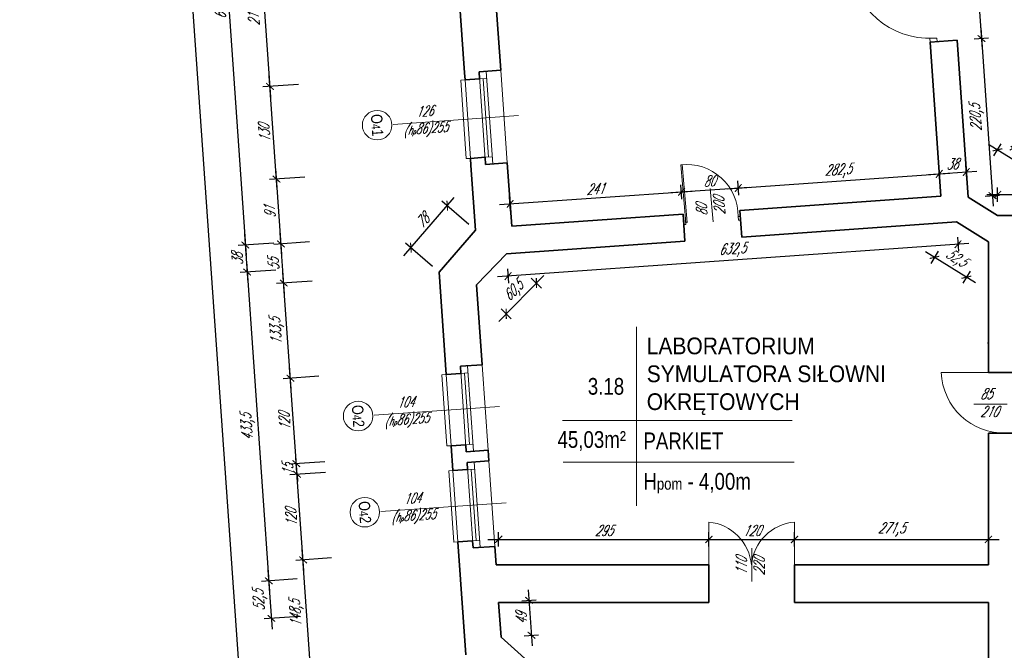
# Model space of a CAD drawing. Header units: millimetres. Extents: x 402 to 79005, y -7782 to 89952.
# Tile 28 of 256: x 21434 to 22815, y 13995 to 14878. Entities that reach past the tile are written whole.
import ezdxf

# ---------------------------------------------------------------- set-up
doc = ezdxf.new("R2010")
doc.units = ezdxf.units.MM
doc.header["$LTSCALE"] = 10
doc.linetypes.add('DASHED', pattern=[19.05, 12.7, -6.35])
doc.layers.get('0').update_dxf_attribs({"lineweight": 0})
doc.layers.get('Defpoints').update_dxf_attribs({"color": 253})
for name, color, linetype, lineweight in [('01 parter - ściany', 253, 'Continuous', 35), ('03-01_okna', 253, 'Continuous', 15), ('03_drzwi', 253, 'Continuous', 15), ('04-1_widok', 253, 'Continuous', 5), ('05-01_wymiary', 253, 'Continuous', 5), ('05-03_opis', 253, 'Continuous', 5)]:
    doc.layers.add(name, color=color, linetype=linetype, lineweight=lineweight)
doc.styles.add('ariel', font='ARIAL.TTF', dxfattribs={"width": 0.8})
doc.styles.add('ariel_wym', font='simplex.shx', dxfattribs={"width": 0.65, "oblique": 25})
doc.dimstyles.new('ariel 50', dxfattribs={"dimtxt": 15, "dimasz": 10, "dimexe": 10, "dimexo": 0, "dimgap": 5, "dimtad": 1, "dimdec": 1, "dimrnd": 0.5, "dimtxsty": 'ariel_wym', "dimblk": 'ARCHTICK', "dimcen": 2.5, "dimdle": 15, "dimazin": 0, "dimtfac": 1, "dimtdec": 1, "dimtix": 1, "dimtmove": 0, "dimatfit": 3, "dimldrblk": 'DOT', "dimfxl": 0, "dimarcsym": 0})
doc.dimstyles.new('ariel 50 wnętrze', dxfattribs={"dimtxt": 15, "dimasz": 10, "dimexe": 10, "dimexo": 0, "dimgap": 5, "dimtad": 1, "dimdec": 1, "dimrnd": 0.5, "dimtxsty": 'ariel_wym', "dimblk": 'ARCHTICK', "dimcen": 2.5, "dimdle": 15, "dimazin": 0, "dimtfac": 1, "dimtdec": 1, "dimtix": 1, "dimtmove": 0, "dimatfit": 3, "dimldrblk": 'DOT', "dimfxl": 0, "dimarcsym": 0})

# ---------------------------------------------------------------- blocks, each defined once
blk = doc.blocks.new('_ArchTick')
at = {"color": 0, "linetype": 'ByBlock', "const_width": 0.15}
blk.add_lwpolyline([(-0.5, -0.5), (0.5, 0.5)], dxfattribs=at)
blk = doc.blocks.new('*D3267')
at = {"layer": '05-01_wymiary', "color": 0, "lineweight": -2}
for p, q in [((21843, 13958.3), (21830.5, 14136.2)), ((21871.5, 14124.1), (21821.6, 14120.6)), ((21881.8, 13976), (21831.9, 13972.5))]:
    blk.add_line(p, q, dxfattribs=at)
at = {"layer": 'Defpoints', "color": 0, "lineweight": 0}
for p in [(22100.2, 14140.1), (21831.6, 14121.3), (22059.7, 13988.5)]:
    blk.add_point(p, dxfattribs=at)
at = {"layer": '05-01_wymiary', "color": 0, "lineweight": -2, "xscale": 10, "yscale": 10, "zscale": 10}
for p, rotation in [((21831.6, 14121.3), 94.00000000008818), ((21841.9, 13973.2), 274.0000000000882)]:
    blk.add_blockref('_ArchTick', p, dxfattribs=dict(at, rotation=rotation))
at = {"layer": '05-01_wymiary', "color": 0, "insert": (21822.8, 14046.3), "char_height": 15, "attachment_point": 5, "rotation": 94, "style": 'ariel_wym'}
blk.add_mtext('148,5', dxfattribs=at)
blk = doc.blocks.new('_Dot')
at = {"color": 0, "linetype": 'ByBlock', "lineweight": -2}
blk.add_line((-0.5, 0), (-1, 0), dxfattribs=at)
at = {"color": 0, "linetype": 'ByBlock', "const_width": 0.5}
blk.add_lwpolyline([(-0.25, 0, 1), (0.25, 0, 1)], format="xyb", close=True, dxfattribs=at)
blk = doc.blocks.new('*D3268')
at = {"layer": '05-01_wymiary', "color": 0, "lineweight": -2}
for p, q in [((21832.6, 14106.3), (21822.1, 14256)), ((21863.1, 14243.8), (21813.2, 14240.3)), ((21871.5, 14124.1), (21821.6, 14120.6))]:
    blk.add_line(p, q, dxfattribs=at)
at = {"layer": 'Defpoints', "color": 0, "lineweight": 0}
for p in [(22091.9, 14259.8), (21823.2, 14241), (22100.2, 14140.1)]:
    blk.add_point(p, dxfattribs=at)
at = {"layer": '05-01_wymiary', "color": 0, "lineweight": -2, "xscale": 10, "yscale": 10, "zscale": 10}
for p, rotation in [((21823.2, 14241), 94.00000000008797), ((21831.6, 14121.3), 274.000000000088)]:
    blk.add_blockref('_ArchTick', p, dxfattribs=dict(at, rotation=rotation))
at = {"layer": '05-01_wymiary', "color": 0, "insert": (21814.9, 14180.3), "char_height": 15, "attachment_point": 5, "rotation": 94, "style": 'ariel_wym'}
blk.add_mtext('120', dxfattribs=at)
blk = doc.blocks.new('*D3269')
at = {"layer": '05-01_wymiary', "color": 0, "lineweight": -2}
for p, q in [((21862, 14258.7), (21812.2, 14255.3)), ((21822.1, 14256), (21821.4, 14265.9)), ((21823.2, 14241), (21822.1, 14256)), ((21863.1, 14243.8), (21813.2, 14240.3)), ((21823.2, 14241), (21823.9, 14231))]:
    blk.add_line(p, q, dxfattribs=at)
at = {"layer": 'Defpoints', "color": 0, "lineweight": 0}
for p in [(22090.8, 14274.7), (22091.9, 14259.8), (21822.1, 14256)]:
    blk.add_point(p, dxfattribs=at)
at = {"layer": '05-01_wymiary', "color": 0, "lineweight": -2, "xscale": 10, "yscale": 10, "zscale": 10}
for p, rotation in [((21822.1, 14256), 274.0000000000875), ((21823.2, 14241), 94.0000000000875)]:
    blk.add_blockref('_ArchTick', p, dxfattribs=dict(at, rotation=rotation))
at = {"layer": '05-01_wymiary', "color": 0, "insert": (21810.2, 14247.6), "char_height": 15, "attachment_point": 5, "rotation": 94, "style": 'ariel_wym'}
blk.add_mtext('15', dxfattribs=at)
blk = doc.blocks.new('*D3270')
at = {"layer": '05-01_wymiary', "color": 0, "lineweight": -2}
for p, q in [((21823.2, 14241), (21812.7, 14390.6)), ((21853.7, 14378.5), (21803.8, 14375)), ((21862, 14258.7), (21812.2, 14255.3))]:
    blk.add_line(p, q, dxfattribs=at)
at = {"layer": 'Defpoints', "color": 0, "lineweight": 0}
for p in [(22082.5, 14394.5), (21813.8, 14375.7), (22090.8, 14274.7)]:
    blk.add_point(p, dxfattribs=at)
at = {"layer": '05-01_wymiary', "color": 0, "lineweight": -2, "xscale": 10, "yscale": 10, "zscale": 10}
for p, rotation in [((21813.8, 14375.7), 94.00000000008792), ((21822.1, 14256), 274.0000000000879)]:
    blk.add_blockref('_ArchTick', p, dxfattribs=dict(at, rotation=rotation))
at = {"layer": '05-01_wymiary', "color": 0, "insert": (21805.5, 14314.9), "char_height": 15, "attachment_point": 5, "rotation": 94, "style": 'ariel_wym'}
blk.add_mtext('120', dxfattribs=at)
blk = doc.blocks.new('*D3271')
at = {"layer": '05-01_wymiary', "color": 0, "lineweight": -2}
for p, q in [((21814.8, 14360.7), (21803.4, 14523.8)), ((21844.4, 14511.7), (21794.5, 14508.2)), ((21853.7, 14378.5), (21803.8, 14375))]:
    blk.add_line(p, q, dxfattribs=at)
at = {"layer": 'Defpoints', "color": 0, "lineweight": 0}
for p in [(22022.3, 14524.1), (21804.5, 14508.9), (22082.5, 14394.5)]:
    blk.add_point(p, dxfattribs=at)
at = {"layer": '05-01_wymiary', "color": 0, "lineweight": -2, "xscale": 10, "yscale": 10, "zscale": 10}
for p, rotation in [((21804.5, 14508.9), 94.00000000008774), ((21813.8, 14375.7), 274.0000000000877)]:
    blk.add_blockref('_ArchTick', p, dxfattribs=dict(at, rotation=rotation))
at = {"layer": '05-01_wymiary', "color": 0, "insert": (21795.2, 14441.3), "char_height": 15, "attachment_point": 5, "rotation": 94, "style": 'ariel_wym'}
blk.add_mtext('133,5', dxfattribs=at)
blk = doc.blocks.new('*D3272')
at = {"layer": '05-01_wymiary', "color": 0, "lineweight": -2}
for p, q in [((21805.5, 14493.9), (21799.6, 14578.7)), ((21840.5, 14566.5), (21790.6, 14563)), ((21844.4, 14511.7), (21794.5, 14508.2))]:
    blk.add_line(p, q, dxfattribs=at)
at = {"layer": 'Defpoints', "color": 0, "lineweight": 0}
for p in [(22073.3, 14582.8), (21800.6, 14563.7), (22022.3, 14524.1)]:
    blk.add_point(p, dxfattribs=at)
at = {"layer": '05-01_wymiary', "color": 0, "lineweight": -2, "xscale": 10, "yscale": 10, "zscale": 10}
for p, rotation in [((21800.6, 14563.7), 94.00000000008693), ((21804.5, 14508.9), 274.0000000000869)]:
    blk.add_blockref('_ArchTick', p, dxfattribs=dict(at, rotation=rotation))
at = {"layer": '05-01_wymiary', "color": 0, "insert": (21790.1, 14535.4), "char_height": 15, "attachment_point": 5, "rotation": 94, "style": 'ariel_wym'}
blk.add_mtext('55', dxfattribs=at)
blk = doc.blocks.new('*D3273')
at = {"layer": '05-01_wymiary', "color": 0, "lineweight": -2}
for p, q in [((21801.7, 14548.8), (21793.2, 14669.5)), ((21834.2, 14657.3), (21784.3, 14653.8)), ((21840.5, 14566.5), (21790.6, 14563))]:
    blk.add_line(p, q, dxfattribs=at)
at = {"layer": 'Defpoints', "color": 0, "lineweight": 0}
for p in [(22117.8, 14677.1), (21794.3, 14654.5), (22073.3, 14582.8)]:
    blk.add_point(p, dxfattribs=at)
at = {"layer": '05-01_wymiary', "color": 0, "lineweight": -2, "xscale": 10, "yscale": 10, "zscale": 10}
for p, rotation in [((21794.3, 14654.5), 94.00000000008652), ((21800.6, 14563.7), 274.0000000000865)]:
    blk.add_blockref('_ArchTick', p, dxfattribs=dict(at, rotation=rotation))
at = {"layer": '05-01_wymiary', "color": 0, "insert": (21785, 14608.3), "char_height": 15, "attachment_point": 5, "rotation": 94, "style": 'ariel_wym'}
blk.add_mtext('91', dxfattribs=at)
blk = doc.blocks.new('*D3274')
at = {"layer": '05-01_wymiary', "color": 0, "lineweight": -2}
for p, q in [((21795.3, 14639.6), (21784.2, 14799.2)), ((21825.1, 14787), (21775.2, 14783.5)), ((21834.2, 14657.3), (21784.3, 14653.8))]:
    blk.add_line(p, q, dxfattribs=at)
at = {"layer": 'Defpoints', "color": 0, "lineweight": 0}
for p in [(22108.8, 14806.8), (21785.2, 14784.2), (22117.8, 14677.1)]:
    blk.add_point(p, dxfattribs=at)
at = {"layer": '05-01_wymiary', "color": 0, "lineweight": -2, "xscale": 10, "yscale": 10, "zscale": 10}
for p, rotation in [((21785.2, 14784.2), 94.000000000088), ((21794.3, 14654.5), 274.000000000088)]:
    blk.add_blockref('_ArchTick', p, dxfattribs=dict(at, rotation=rotation))
at = {"layer": '05-01_wymiary', "color": 0, "insert": (21777.3, 14718.5), "char_height": 15, "attachment_point": 5, "rotation": 94, "style": 'ariel_wym'}
blk.add_mtext('130', dxfattribs=at)
blk = doc.blocks.new('*D3275')
at = {"layer": '05-01_wymiary', "color": 0, "lineweight": -2}
for p, q in [((21786.2, 14769.2), (21769.5, 15009.2)), ((21810.4, 14997), (21760.5, 14993.5)), ((21825.1, 14787), (21775.2, 14783.5))]:
    blk.add_line(p, q, dxfattribs=at)
at = {"layer": 'Defpoints', "color": 0, "lineweight": 0}
for p in [(22094.1, 15016.8), (21770.5, 14994.2), (22108.8, 14806.8)]:
    blk.add_point(p, dxfattribs=at)
at = {"layer": '05-01_wymiary', "color": 0, "lineweight": -2, "xscale": 10, "yscale": 10, "zscale": 10}
for p, rotation in [((21770.5, 14994.2), 94.0000000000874), ((21785.2, 14784.2), 274.0000000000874)]:
    blk.add_blockref('_ArchTick', p, dxfattribs=dict(at, rotation=rotation))
at = {"layer": '05-01_wymiary', "color": 0, "insert": (21764, 14888.2), "char_height": 15, "attachment_point": 5, "rotation": 94, "style": 'ariel_wym'}
blk.add_mtext('210,5', dxfattribs=at)
blk = doc.blocks.new('*D3311')
at = {"layer": '05-01_wymiary', "color": 0, "lineweight": -2}
for p, q in [((21744.4, 15224.3), (21694.5, 15220.8)), ((21703.5, 15236.5), (21751.6, 14547.3)), ((21790.5, 14565), (21740.6, 14561.5))]:
    blk.add_line(p, q, dxfattribs=at)
at = {"layer": 'Defpoints', "color": 0, "lineweight": 0}
for p in [(22077.9, 15247.6), (22124, 14588.4), (21750.6, 14562.2)]:
    blk.add_point(p, dxfattribs=at)
at = {"layer": '05-01_wymiary', "color": 0, "lineweight": -2, "xscale": 10, "yscale": 10, "zscale": 10}
for p, rotation in [((21704.5, 15221.5), 94.00000000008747), ((21750.6, 14562.2), 274.0000000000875)]:
    blk.add_blockref('_ArchTick', p, dxfattribs=dict(at, rotation=rotation))
at = {"layer": '05-01_wymiary', "color": 0, "insert": (21715.1, 14891), "char_height": 15, "attachment_point": 5, "rotation": 94, "style": 'ariel_wym'}
blk.add_mtext('661', dxfattribs=at)
blk = doc.blocks.new('*D3312')
at = {"layer": '05-01_wymiary', "color": 0, "lineweight": -2}
for p, q in [((21749.6, 14577.2), (21754.3, 14509.4)), ((21790.5, 14565), (21740.6, 14561.5)), ((21793.2, 14527.1), (21743.3, 14523.6))]:
    blk.add_line(p, q, dxfattribs=at)
at = {"layer": 'Defpoints', "color": 0, "lineweight": 0}
for p in [(22124, 14588.4), (22116.8, 14549.8), (21753.2, 14524.3)]:
    blk.add_point(p, dxfattribs=at)
at = {"layer": '05-01_wymiary', "color": 0, "lineweight": -2, "xscale": 10, "yscale": 10, "zscale": 10}
for p, rotation in [((21750.6, 14562.2), 94.00000000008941), ((21753.2, 14524.3), 274.0000000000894)]:
    blk.add_blockref('_ArchTick', p, dxfattribs=dict(at, rotation=rotation))
at = {"layer": '05-01_wymiary', "color": 0, "insert": (21739.5, 14542.4), "char_height": 15, "attachment_point": 5, "rotation": 94, "style": 'ariel_wym'}
blk.add_mtext('38', dxfattribs=at)
blk = doc.blocks.new('*D3313')
at = {"layer": '05-01_wymiary', "color": 0, "lineweight": -2}
for p, q in [((21752.2, 14539.3), (21784.5, 14076.9)), ((21793.2, 14527.1), (21743.3, 14523.6)), ((21823.4, 14094.7), (21773.5, 14091.2))]:
    blk.add_line(p, q, dxfattribs=at)
at = {"layer": 'Defpoints', "color": 0, "lineweight": 0}
for p in [(22116.8, 14549.8), (22102.1, 14114.1), (21783.5, 14091.9)]:
    blk.add_point(p, dxfattribs=at)
at = {"layer": '05-01_wymiary', "color": 0, "lineweight": -2, "xscale": 10, "yscale": 10, "zscale": 10}
for p, rotation in [((21753.2, 14524.3), 94.00000000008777), ((21783.5, 14091.9), 274.0000000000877)]:
    blk.add_blockref('_ArchTick', p, dxfattribs=dict(at, rotation=rotation))
at = {"layer": '05-01_wymiary', "color": 0, "insert": (21754.5, 14307.1), "char_height": 15, "attachment_point": 5, "rotation": 94, "style": 'ariel_wym'}
blk.add_mtext('433,5', dxfattribs=at)
blk = doc.blocks.new('*D3314')
at = {"layer": '05-01_wymiary', "color": 0, "lineweight": -2}
for p, q in [((21782.4, 14106.8), (21788.2, 14024.4)), ((21823.4, 14094.7), (21773.5, 14091.2)), ((21827.1, 14042.1), (21777.2, 14038.6))]:
    blk.add_line(p, q, dxfattribs=at)
at = {"layer": 'Defpoints', "color": 0, "lineweight": 0}
for p in [(22102.1, 14114.1), (22105.7, 14061.6), (21787.2, 14039.3)]:
    blk.add_point(p, dxfattribs=at)
at = {"layer": '05-01_wymiary', "color": 0, "lineweight": -2, "xscale": 10, "yscale": 10, "zscale": 10}
for p, rotation in [((21783.5, 14091.9), 94.00000000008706), ((21787.2, 14039.3), 274.0000000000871)]:
    blk.add_blockref('_ArchTick', p, dxfattribs=dict(at, rotation=rotation))
at = {"layer": '05-01_wymiary', "color": 0, "insert": (21771.4, 14064.6), "char_height": 15, "attachment_point": 5, "rotation": 94, "style": 'ariel_wym'}
blk.add_mtext('52,5', dxfattribs=at)
blk = doc.blocks.new('*D3316')
at = {"layer": '05-01_wymiary', "color": 0, "lineweight": -2}
for p, q in [((21752.5, 13818.9), (21443.2, 18240.8)), ((21484.2, 18228.6), (21434.3, 18225.1)), ((21791.3, 13836.7), (21741.4, 13833.2))]:
    blk.add_line(p, q, dxfattribs=at)
at = {"layer": 'Defpoints', "color": 0, "lineweight": 0}
for p in [(21816.7, 18251.8), (21444.3, 18225.8), (22198.6, 13865.1)]:
    blk.add_point(p, dxfattribs=at)
at = {"layer": '05-01_wymiary', "color": 0, "lineweight": -2, "xscale": 10, "yscale": 10, "zscale": 10}
for p, rotation in [((21444.3, 18225.8), 94.00000000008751), ((21751.4, 13833.9), 274.0000000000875)]:
    blk.add_blockref('_ArchTick', p, dxfattribs=dict(at, rotation=rotation))
at = {"layer": '05-01_wymiary', "color": 0, "insert": (21584, 16028.9), "char_height": 15, "attachment_point": 5, "rotation": 94, "style": 'ariel_wym'}
blk.add_mtext('4402,5', dxfattribs=at)
blk = doc.blocks.new('*D3359')
at = {"layer": '05-01_wymiary', "color": 0, "lineweight": -2}
for p, q in [((22773.1, 14985.6), (22783.6, 14836.5)), ((22764.2, 14969.9), (22784.2, 14971.3)), ((22772.5, 14850.7), (22792.5, 14852.1))]:
    blk.add_line(p, q, dxfattribs=at)
at = {"layer": 'Defpoints', "color": 0, "lineweight": 0}
for p in [(22740, 14968.2), (22748.4, 14849), (22782.5, 14851.4)]:
    blk.add_point(p, dxfattribs=at)
at = {"layer": '05-01_wymiary', "color": 0, "lineweight": -2, "xscale": 10, "yscale": 10, "zscale": 10}
for p, rotation in [((22774.2, 14970.6), 94.00000000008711), ((22782.5, 14851.4), 274.0000000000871)]:
    blk.add_blockref('_ArchTick', p, dxfattribs=dict(at, rotation=rotation))
at = {"layer": '05-01_wymiary', "color": 0, "insert": (22764.5, 14910.1), "char_height": 15, "attachment_point": 5, "rotation": 94, "style": 'ariel_wym'}
blk.add_mtext('119,5', dxfattribs=at)
blk = doc.blocks.new('*D3360')
at = {"layer": '05-01_wymiary', "color": 0, "lineweight": -2}
for p, q in [((22781.5, 14866.4), (22799, 14616.5)), ((22772.5, 14850.7), (22792.5, 14852.1)), ((22787.9, 14630.8), (22807.9, 14632.2))]:
    blk.add_line(p, q, dxfattribs=at)
at = {"layer": 'Defpoints', "color": 0, "lineweight": 0}
for p in [(22748.4, 14849), (22797.9, 14631.5), (22763.7, 14629.1)]:
    blk.add_point(p, dxfattribs=at)
at = {"layer": '05-01_wymiary', "color": 0, "lineweight": -2, "xscale": 10, "yscale": 10, "zscale": 10}
for p, rotation in [((22782.5, 14851.4), 94.00000000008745), ((22797.9, 14631.5), 274.0000000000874)]:
    blk.add_blockref('_ArchTick', p, dxfattribs=dict(at, rotation=rotation))
at = {"layer": '05-01_wymiary', "color": 0, "insert": (22776.3, 14740.5), "char_height": 15, "attachment_point": 5, "rotation": 94, "style": 'ariel_wym'}
blk.add_mtext('220,5', dxfattribs=at)
blk = doc.blocks.new('*D2623')
at = {"layer": '05-01_wymiary', "color": 0, "lineweight": -2}
for p, q in [((22362.7, 14626.6), (22361.3, 14646.6)), ((22106.9, 14618.8), (22377, 14637.7)), ((22122.5, 14609.8), (22121.1, 14629.8))]:
    blk.add_line(p, q, dxfattribs=at)
at = {"layer": 'Defpoints', "color": 0, "lineweight": 0}
for p in [(22362, 14636.6), (22364.2, 14605.2), (22124, 14588.4)]:
    blk.add_point(p, dxfattribs=at)
at = {"layer": '05-01_wymiary', "color": 0, "lineweight": -2, "xscale": 10, "yscale": 10, "zscale": 10}
for p, rotation in [((22362, 14636.6), 3.999999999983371), ((22121.8, 14619.8), 183.9999999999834)]:
    blk.add_blockref('_ArchTick', p, dxfattribs=dict(at, rotation=rotation))
at = {"layer": '05-01_wymiary', "color": 0, "insert": (22241.1, 14640.7), "char_height": 15, "attachment_point": 5, "rotation": 4, "style": 'ariel_wym'}
blk.add_mtext('241', dxfattribs=at)
blk = doc.blocks.new('*D2624')
at = {"layer": '05-01_wymiary', "color": 0, "lineweight": -2}
for p, q in [((22362.7, 14626.5), (22361.3, 14646.5)), ((22442.4, 14632.1), (22441, 14652.1)), ((22347.1, 14635.5), (22456.7, 14643.1))]:
    blk.add_line(p, q, dxfattribs=at)
at = {"layer": 'Defpoints', "color": 0, "lineweight": 0}
for p in [(22441.7, 14642.1), (22364.2, 14605.2), (22443.9, 14610.7)]:
    blk.add_point(p, dxfattribs=at)
at = {"layer": '05-01_wymiary', "color": 0, "lineweight": -2, "xscale": 10, "yscale": 10, "zscale": 10}
for p, rotation in [((22441.7, 14642.1), 3.999999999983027), ((22362, 14636.5), 183.999999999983)]:
    blk.add_blockref('_ArchTick', p, dxfattribs=dict(at, rotation=rotation))
at = {"layer": '05-01_wymiary', "color": 0, "insert": (22401, 14651.8), "char_height": 15, "attachment_point": 5, "rotation": 4, "style": 'ariel_wym'}
blk.add_mtext('80', dxfattribs=at)
blk = doc.blocks.new('*D2625')
at = {"layer": '05-01_wymiary', "color": 0, "lineweight": -2}
for p, q in [((22426.8, 14641), (22738.3, 14662.8)), ((22724.1, 14651.8), (22722.7, 14671.8)), ((22442.4, 14632.1), (22441, 14652.1))]:
    blk.add_line(p, q, dxfattribs=at)
at = {"layer": 'Defpoints', "color": 0, "lineweight": 0}
for p in [(22723.4, 14661.8), (22725.6, 14630.4), (22443.9, 14610.7)]:
    blk.add_point(p, dxfattribs=at)
at = {"layer": '05-01_wymiary', "color": 0, "lineweight": -2, "xscale": 10, "yscale": 10, "zscale": 10}
for p, rotation in [((22723.4, 14661.8), 3.999999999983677), ((22441.7, 14642.1), 183.9999999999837)]:
    blk.add_blockref('_ArchTick', p, dxfattribs=dict(at, rotation=rotation))
at = {"layer": '05-01_wymiary', "color": 0, "insert": (22581.6, 14665.8), "char_height": 15, "attachment_point": 5, "rotation": 4, "style": 'ariel_wym'}
blk.add_mtext('282,5', dxfattribs=at)
blk = doc.blocks.new('*D2626')
at = {"layer": '05-01_wymiary', "color": 0, "lineweight": -2}
for p, q in [((22762, 14654.6), (22760.6, 14674.5)), ((22708.4, 14660.8), (22776.2, 14665.6)), ((22724.1, 14651.9), (22722.7, 14671.9))]:
    blk.add_line(p, q, dxfattribs=at)
at = {"layer": 'Defpoints', "color": 0, "lineweight": 0}
for p in [(22761.3, 14664.5), (22725.6, 14630.4), (22763.7, 14629.1)]:
    blk.add_point(p, dxfattribs=at)
at = {"layer": '05-01_wymiary', "color": 0, "lineweight": -2, "xscale": 10, "yscale": 10, "zscale": 10}
for p, rotation in [((22723.4, 14661.9), 183.9999999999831), ((22761.3, 14664.5), 3.999999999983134)]:
    blk.add_blockref('_ArchTick', p, dxfattribs=dict(at, rotation=rotation))
at = {"layer": '05-01_wymiary', "color": 0, "insert": (22741.4, 14675.7), "char_height": 15, "attachment_point": 5, "rotation": 4, "style": 'ariel_wym'}
blk.add_mtext('38', dxfattribs=at)
blk = doc.blocks.new('*D2627')
at = {"layer": '05-01_wymiary', "color": 0, "lineweight": -2}
for p, q in [((22090.7, 14149.9), (22415.5, 14149.9)), ((22105.7, 14139.9), (22105.7, 14159.9)), ((22400.5, 14139.9), (22400.5, 14159.9))]:
    blk.add_line(p, q, dxfattribs=at)
at = {"layer": 'Defpoints', "color": 0, "lineweight": 0}
for p in [(22400.5, 14149.9), (22105.7, 14114.1), (22400.5, 14114.1)]:
    blk.add_point(p, dxfattribs=at)
at = {"layer": '05-01_wymiary', "color": 0, "lineweight": -2, "xscale": 10, "yscale": 10, "zscale": 10, "rotation": 180}
blk.add_blockref('_ArchTick', (22105.7, 14149.9), dxfattribs=at)
at = {"layer": '05-01_wymiary', "color": 0, "lineweight": -2, "xscale": 10, "yscale": 10, "zscale": 10}
blk.add_blockref('_ArchTick', (22400.5, 14149.9), dxfattribs=at)
at = {"layer": '05-01_wymiary', "color": 0, "insert": (22253.1, 14162.4), "char_height": 15, "attachment_point": 5, "style": 'ariel_wym'}
blk.add_mtext('295', dxfattribs=at)
blk = doc.blocks.new('*D2628')
at = {"layer": '05-01_wymiary', "color": 0, "lineweight": -2}
for p, q in [((22385.5, 14149.9), (22535.5, 14149.9)), ((22400.5, 14139.9), (22400.5, 14159.9)), ((22520.5, 14139.9), (22520.5, 14159.9))]:
    blk.add_line(p, q, dxfattribs=at)
at = {"layer": 'Defpoints', "color": 0, "lineweight": 0}
for p in [(22520.5, 14149.9), (22400.5, 14114.1), (22520.5, 14114.1)]:
    blk.add_point(p, dxfattribs=at)
at = {"layer": '05-01_wymiary', "color": 0, "lineweight": -2, "xscale": 10, "yscale": 10, "zscale": 10, "rotation": 180}
blk.add_blockref('_ArchTick', (22400.5, 14149.9), dxfattribs=at)
at = {"layer": '05-01_wymiary', "color": 0, "lineweight": -2, "xscale": 10, "yscale": 10, "zscale": 10}
blk.add_blockref('_ArchTick', (22520.5, 14149.9), dxfattribs=at)
at = {"layer": '05-01_wymiary', "color": 0, "insert": (22460.5, 14162.4), "char_height": 15, "attachment_point": 5, "style": 'ariel_wym'}
blk.add_mtext('120', dxfattribs=at)
blk = doc.blocks.new('*D2629')
at = {"layer": '05-01_wymiary', "color": 0, "lineweight": -2}
for p, q in [((22505.5, 14149.9), (22807.2, 14149.9)), ((22520.5, 14139.9), (22520.5, 14159.9)), ((22792.2, 14139.9), (22792.2, 14159.9))]:
    blk.add_line(p, q, dxfattribs=at)
at = {"layer": 'Defpoints', "color": 0, "lineweight": 0}
for p in [(22792.2, 14149.9), (22520.5, 14114.1), (22792.2, 14114.1)]:
    blk.add_point(p, dxfattribs=at)
at = {"layer": '05-01_wymiary', "color": 0, "lineweight": -2, "xscale": 10, "yscale": 10, "zscale": 10, "rotation": 180}
blk.add_blockref('_ArchTick', (22520.5, 14149.9), dxfattribs=at)
at = {"layer": '05-01_wymiary', "color": 0, "lineweight": -2, "xscale": 10, "yscale": 10, "zscale": 10}
blk.add_blockref('_ArchTick', (22792.2, 14149.9), dxfattribs=at)
at = {"layer": '05-01_wymiary', "color": 0, "insert": (22656.4, 14163.8), "char_height": 15, "attachment_point": 5, "style": 'ariel_wym'}
blk.add_mtext('271,5', dxfattribs=at)
blk = doc.blocks.new('*D2634')
at = {"layer": '05-01_wymiary', "color": 0, "lineweight": -2}
for p, q in [((22764.7, 14564.4), (22104.1, 14517.6)), ((22749, 14573.3), (22750.4, 14553.4)), ((22118.3, 14528.6), (22119.7, 14508.7))]:
    blk.add_line(p, q, dxfattribs=at)
at = {"layer": 'Defpoints', "color": 0, "lineweight": 0}
for p in [(22747.5, 14594.4), (22116.8, 14549.8), (22119, 14518.7)]:
    blk.add_point(p, dxfattribs=at)
at = {"layer": '05-01_wymiary', "color": 0, "lineweight": -2, "xscale": 10, "yscale": 10, "zscale": 10}
for p, rotation in [((22749.7, 14563.3), 4.051575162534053), ((22119, 14518.7), 184.051575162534)]:
    blk.add_blockref('_ArchTick', p, dxfattribs=dict(at, rotation=rotation))
at = {"layer": '05-01_wymiary', "color": 0, "insert": (22433.4, 14554.9), "char_height": 15, "attachment_point": 5, "rotation": 4.0516, "style": 'ariel_wym'}
blk.add_mtext('632,5', dxfattribs=at)
blk = doc.blocks.new('*D2635')
at = {"layer": '05-01_wymiary', "color": 0, "lineweight": -2}
for p, q in [((22147.2, 14079.5), (22152.7, 14000.8)), ((22138.3, 14063.9), (22158.3, 14065.3)), ((22141.7, 14015.1), (22161.7, 14016.5))]:
    blk.add_line(p, q, dxfattribs=at)
at = {"layer": 'Defpoints', "color": 0, "lineweight": 0}
for p in [(22105.7, 14061.6), (22109.1, 14012.8), (22151.7, 14015.8)]:
    blk.add_point(p, dxfattribs=at)
at = {"layer": '05-01_wymiary', "color": 0, "lineweight": -2, "xscale": 10, "yscale": 10, "zscale": 10}
for p, rotation in [((22148.3, 14064.6), 94.00000000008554), ((22151.7, 14015.8), 274.0000000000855)]:
    blk.add_blockref('_ArchTick', p, dxfattribs=dict(at, rotation=rotation))
at = {"layer": '05-01_wymiary', "color": 0, "insert": (22137.5, 14039.3), "char_height": 15, "attachment_point": 5, "rotation": 94, "style": 'ariel_wym'}
blk.add_mtext('49', dxfattribs=at)
blk = doc.blocks.new('*D2636')
at = {"layer": '05-01_wymiary', "color": 0, "lineweight": -2}
for p, q in [((22169.1, 14519.7), (22105.9, 14455)), ((22151.4, 14515.9), (22165.7, 14501.9)), ((22109.2, 14472.8), (22123.5, 14458.8))]:
    blk.add_line(p, q, dxfattribs=at)
at = {"layer": 'Defpoints', "color": 0, "lineweight": 0}
for p in [(22116.8, 14549.8), (22074.6, 14506.6), (22116.4, 14465.8)]:
    blk.add_point(p, dxfattribs=at)
at = {"layer": '05-01_wymiary', "color": 0, "lineweight": -2, "xscale": 10, "yscale": 10, "zscale": 10}
for p, rotation in [((22158.6, 14508.9), 45.65353660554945), ((22116.4, 14465.8), 225.6535366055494)]:
    blk.add_blockref('_ArchTick', p, dxfattribs=dict(at, rotation=rotation))
at = {"layer": '05-01_wymiary', "color": 0, "insert": (22127.5, 14497.1), "char_height": 15, "attachment_point": 5, "rotation": 45.6535, "style": 'ariel_wym'}
blk.add_mtext('60,5', dxfattribs=at)
blk = doc.blocks.new('*D2637')
at = {"layer": '05-01_wymiary', "color": 0, "lineweight": -2}
for p, q in [((22774.2, 14509.2), (22704, 14552.8)), ((22722, 14553.4), (22711.4, 14536.4)), ((22766.7, 14525.6), (22756.2, 14508.6))]:
    blk.add_line(p, q, dxfattribs=at)
at = {"layer": 'Defpoints', "color": 0, "lineweight": 0}
for p in [(22747.5, 14594.4), (22792.2, 14566.6), (22716.7, 14544.9)]:
    blk.add_point(p, dxfattribs=at)
at = {"layer": '05-01_wymiary', "color": 0, "lineweight": -2, "xscale": 10, "yscale": 10, "zscale": 10}
for p, rotation in [((22716.7, 14544.9), 148.1508776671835), ((22761.5, 14517.1), 328.1508776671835)]:
    blk.add_blockref('_ArchTick', p, dxfattribs=dict(at, rotation=rotation))
at = {"layer": '05-01_wymiary', "color": 0, "insert": (22746.4, 14542.8), "char_height": 15, "attachment_point": 5, "rotation": 328.1509, "style": 'ariel_wym'}
blk.add_mtext('52,5', dxfattribs=at)
blk = doc.blocks.new('*D2638')
at = {"layer": '05-01_wymiary', "color": 0, "lineweight": -2}
for p, q in [((22792.3, 14703.4), (22859.1, 14661.9)), ((22799.7, 14687), (22810.3, 14704)), ((22841.1, 14661.3), (22851.6, 14678.3))]:
    blk.add_line(p, q, dxfattribs=at)
at = {"layer": 'Defpoints', "color": 0, "lineweight": 0}
for p in [(22846.3, 14669.8), (22763.7, 14629.1), (22805.1, 14603.4)]:
    blk.add_point(p, dxfattribs=at)
at = {"layer": '05-01_wymiary', "color": 0, "lineweight": -2, "xscale": 10, "yscale": 10, "zscale": 10}
for p, rotation in [((22805, 14695.5), 148.1508776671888), ((22846.3, 14669.8), 328.1508776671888)]:
    blk.add_blockref('_ArchTick', p, dxfattribs=dict(at, rotation=rotation))
at = {"layer": '05-01_wymiary', "color": 0, "insert": (22833, 14694.5), "char_height": 15, "attachment_point": 5, "rotation": 328.1509, "style": 'ariel_wym'}
blk.add_mtext('48,5', dxfattribs=at)
blk = doc.blocks.new('*D2639')
at = {"layer": '05-01_wymiary', "color": 0, "lineweight": -2}
for p, q in [((22790.1, 14632.7), (22920.1, 14632.7)), ((22805.1, 14622.7), (22805.1, 14642.7)), ((22905.1, 14622.7), (22905.1, 14642.7))]:
    blk.add_line(p, q, dxfattribs=at)
at = {"layer": 'Defpoints', "color": 0, "lineweight": 0}
for p in [(22905.1, 14632.7), (22805.1, 14603.4), (22905.1, 14603.4)]:
    blk.add_point(p, dxfattribs=at)
at = {"layer": '05-01_wymiary', "color": 0, "lineweight": -2, "xscale": 10, "yscale": 10, "zscale": 10, "rotation": 180}
blk.add_blockref('_ArchTick', (22805.1, 14632.7), dxfattribs=at)
at = {"layer": '05-01_wymiary', "color": 0, "lineweight": -2, "xscale": 10, "yscale": 10, "zscale": 10}
blk.add_blockref('_ArchTick', (22905.1, 14632.7), dxfattribs=at)
at = {"layer": '05-01_wymiary', "color": 0, "insert": (22855.1, 14645.2), "char_height": 15, "attachment_point": 5, "style": 'ariel_wym'}
blk.add_mtext('100', dxfattribs=at)
blk = doc.blocks.new('*D3064')
at = {"layer": '05-01_wymiary', "color": 0, "lineweight": -2}
for p, q in [((21972.9, 14547.2), (22043.6, 14628.5)), ((22063.9, 14590.9), (22026.2, 14623.7)), ((22012.9, 14532.2), (21975.2, 14565))]:
    blk.add_line(p, q, dxfattribs=at)
at = {"layer": 'Defpoints', "color": 0, "lineweight": 0}
for p in [(22033.7, 14617.2), (22073.3, 14582.8), (22022.3, 14524.1)]:
    blk.add_point(p, dxfattribs=at)
at = {"layer": '05-01_wymiary', "color": 0, "lineweight": -2, "xscale": 10, "yscale": 10, "zscale": 10}
for p, rotation in [((22033.7, 14617.2), 48.99999999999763), ((21982.7, 14558.5), 228.9999999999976)]:
    blk.add_blockref('_ArchTick', p, dxfattribs=dict(at, rotation=rotation))
at = {"layer": '05-01_wymiary', "color": 0, "insert": (21998.8, 14596), "char_height": 15, "attachment_point": 5, "rotation": 49, "style": 'ariel_wym'}
blk.add_mtext('78', dxfattribs=at)

msp = doc.modelspace()

# ---------------------------------------------------------------- linework, layer by layer
at = {"layer": '01 parter - ściany'}
for p, q in [((22057.877, 14803.268), (22043.194, 15013.255)), ((22108.753, 14806.825), (22094.069, 15016.813)), ((22748.367, 14849.03), (22710.46, 14846.379)), ((22725.561, 14630.422), (22710.46, 14846.379)), ((22763.749, 14629.067), (22748.367, 14849.03)), ((22058.575, 14793.292), (22057.877, 14803.268)), ((22108.753, 14806.825), (22078.328, 14804.698)), ((22078.328, 14804.698), (22079.025, 14794.722)), ((22079.025, 14794.722), (22058.575, 14793.292)), ((22086.698, 14684.99), (22066.248, 14683.56)), ((22066.248, 14683.56), (22066.946, 14673.585)), ((22073.294, 14582.806), (22066.946, 14673.585)), ((22087.396, 14675.015), (22086.698, 14684.99)), ((22117.822, 14677.142), (22087.396, 14675.015)), ((22124.03, 14588.359), (22117.822, 14677.142)), ((22443.933, 14610.729), (22725.561, 14630.422)), ((22763.749, 14629.067), (22805.061, 14603.403)), ((22124.03, 14588.359), (22364.234, 14605.156)), ((22366.869, 14567.473), (22364.234, 14605.156)), ((22446.564, 14573.108), (22443.933, 14610.729)), ((22905.061, 14603.403), (22805.061, 14603.403)), ((22446.564, 14573.109), (22747.488, 14594.433)), ((22747.488, 14594.433), (22792.226, 14566.641)), ((22073.294, 14582.806), (22022.264, 14524.104)), ((22073.294, 14582.806), (22022.264, 14524.104)), ((22116.814, 14549.762), (22366.869, 14567.473)), ((22792.226, 14383.872), (22792.226, 14566.641)), ((22074.614, 14506.588), (22116.814, 14549.762)), ((22032.277, 14380.919), (22022.264, 14524.104)), ((22032.277, 14380.919), (22022.264, 14524.104)), ((22082.455, 14394.452), (22074.614, 14506.588)), ((22792.226, 14383.872), (22792.226, 14481.068)), ((22791.044, 14424.044), (22792.226, 14425.312)), ((22052.727, 14382.349), (22032.277, 14380.919)), ((22052.029, 14392.324), (22082.455, 14394.452)), ((22052.029, 14392.324), (22052.727, 14382.349)), ((22830.226, 14383.872), (22792.226, 14383.872)), ((22792.226, 14114.141), (22792.226, 14298.872)), ((22830.26, 14298.872), (22792.226, 14298.872)), ((22059.702, 14282.592), (22039.252, 14281.162)), ((22041.694, 14246.247), (22039.252, 14281.162)), ((22041.694, 14246.247), (22039.252, 14281.162)), ((22041.694, 14246.247), (22039.252, 14281.162)), ((22060.4, 14272.617), (22059.702, 14282.592)), ((22060.4, 14272.617), (22090.826, 14274.744)), ((22091.872, 14259.781), (22090.826, 14274.744)), ((22091.872, 14259.781), (22090.826, 14274.744)), ((22061.446, 14257.653), (22091.872, 14259.781)), ((22091.872, 14259.781), (22061.446, 14257.653)), ((22062.144, 14247.677), (22041.694, 14246.247)), ((22061.446, 14257.653), (22062.144, 14247.677)), ((22069.12, 14147.921), (22048.669, 14146.491)), ((22069.817, 14137.945), (22069.12, 14147.921)), ((22059.719, 13988.478), (22048.669, 14146.491)), ((22059.719, 13988.478), (22048.669, 14146.491)), ((22069.817, 14137.945), (22100.243, 14140.073)), ((22102.056, 14114.141), (22100.243, 14140.073)), ((22338.851, 14114.141), (22102.056, 14114.141)), ((22400.538, 14114.141), (22338.851, 14114.141)), ((22400.538, 14061.591), (22400.538, 14114.141)), ((22692.226, 14114.141), (22520.538, 14114.141)), ((22520.538, 14061.591), (22520.538, 14114.141)), ((22792.226, 14114.141), (22692.226, 14114.141)), ((22400.538, 14061.591), (22105.731, 14061.591)), ((22109.143, 14012.791), (22105.731, 14061.591)), ((22792.226, 14061.591), (22520.538, 14061.591)), ((22792.226, 13960.459), (22792.226, 14061.591)), ((22109.143, 14012.791), (22216.207, 13917.691))]:
    msp.add_line(p, q, dxfattribs=at)
at = {"layer": '03-01_okna', "linetype": 'Continuous', "lineweight": 0}
for p, q in [((22087.396, 14675.015), (22078.328, 14804.698)), ((22097.372, 14675.712), (22088.303, 14805.395)), ((22089.001, 14795.42), (22079.025, 14794.722)), ((22091.686, 14685.339), (22084.013, 14795.071)), ((22096.674, 14685.688), (22086.698, 14684.99)), ((22060.4, 14272.617), (22052.029, 14392.324)), ((22062.702, 14383.046), (22052.727, 14382.349)), ((22064.69, 14282.941), (22057.715, 14382.697)), ((22070.376, 14273.314), (22062.005, 14393.022)), ((22069.678, 14283.29), (22059.702, 14282.592)), ((22079.793, 14138.643), (22071.422, 14258.351)), ((22069.817, 14137.945), (22061.446, 14257.653)), ((22072.12, 14248.375), (22062.144, 14247.677)), ((22074.107, 14148.27), (22067.132, 14248.026)), ((22079.095, 14148.619), (22069.12, 14147.921))]:
    msp.add_line(p, q, dxfattribs=at)
at = {"layer": '03-01_okna', "linetype": 'DASHED'}
for p, q in [((22066.248, 14683.56), (22058.575, 14793.292)), ((22032.277, 14380.919), (22039.252, 14281.162)), ((22048.669, 14146.491), (22041.694, 14246.247))]:
    msp.add_line(p, q, dxfattribs=at)
at = {"layer": '03-01_okna', "linetype": 'Continuous', "lineweight": 0}
for points in [[(22066.248, 14683.56), (22060.263, 14683.142), (22052.59, 14792.874), (22058.575, 14793.292)], [(22039.252, 14281.162), (22033.267, 14280.744), (22026.291, 14380.5), (22032.277, 14380.919)], [(22048.669, 14146.491), (22042.684, 14146.073), (22035.708, 14245.829), (22041.694, 14246.247)]]:
    msp.add_lwpolyline(points, dxfattribs=at)
at = {"layer": '03_drzwi'}
for p, q in [((22720.087, 14852.065), (22710.111, 14851.367)), ((22715.099, 14851.716), (22720.087, 14852.065)), ((22720.087, 14852.065), (22720.435, 14847.077)), ((22710.111, 14851.367), (22710.46, 14846.379)), ((22367.922, 14593.46), (22361.307, 14674.658)), ((22369.781, 14593.603), (22363.166, 14674.801)), ((22406.266, 14594.87), (22402.457, 14641.362)), ((22364.701, 14595.668), (22367.719, 14595.951)), ((22365.169, 14590.69), (22368.125, 14590.968)), ((22368.125, 14590.968), (22367.719, 14595.951)), ((22367.922, 14593.46), (22369.78, 14593.611)), ((22444.529, 14602.203), (22441.537, 14601.994)), ((22441.885, 14597.006), (22441.537, 14601.994)), ((22444.878, 14597.215), (22441.885, 14597.006)), ((22811.226, 14383.872), (22726.226, 14383.872)), ((22771.896, 14339.331), (22818.544, 14339.331)), ((22400.538, 14114.141), (22400.538, 14174.141)), ((22520.538, 14114.141), (22520.538, 14174.141)), ((22460.538, 14090.817), (22460.538, 14137.465))]:
    msp.add_line(p, q, dxfattribs=at)
for centre, radius, start, end in [((22709.744, 14964.129), 112.54, 185.533916, 272.727112), ((22368.934, 14602.45), 72.604, 359.639901, 96.029212), ((22814.234, 14386.882), 88.06, 181.958357, 271.946666), ((22394.053, 14108.141), 66.318, 5.190839, 84.387919), ((22526.057, 14108.141), 66.23, 94.779553, 174.802279)]:
    msp.add_arc(centre, radius, start, end, dxfattribs=at)
at = {"layer": '04-1_widok'}
for p, q in [((22108.753, 14806.825), (22117.822, 14677.142)), ((22090.826, 14274.744), (22082.455, 14394.452)), ((22091.872, 14259.781), (22100.243, 14140.073))]:
    msp.add_line(p, q, dxfattribs=at)
at = {"layer": '05-03_opis', "lineweight": 0}
for p, q in [((22133.622, 14743.406), (21958.034, 14731.127)), ((22106.975, 14336.02), (21931.387, 14323.742)), ((22116.392, 14201.349), (21940.804, 14189.07))]:
    msp.add_line(p, q, dxfattribs=at)
at = {"layer": '05-03_opis'}
for p, q in [((22299.147, 14447.709), (22299.147, 14196.817)), ((22195.399, 14316.586), (22517.078, 14316.586)), ((22196.178, 14258.229), (22519.957, 14258.229))]:
    msp.add_line(p, q, dxfattribs=at)
at = {"layer": '05-03_opis', "lineweight": 0}
for centre in [(21935.365, 14730.043), (21908.718, 14322.658), (21918.135, 14187.987)]:
    msp.add_circle(centre, 20.689, dxfattribs=at)

# ---------------------------------------------------------------- texts
at = {"layer": '03_drzwi', "char_height": 15, "attachment_point": 7, "style": 'ariel_wym'}
for s, insert, width, rotation in [('80\\P200', (22423.353, 14605.236), 160.5905, 94.367505), ('110\\P220', (22478.414, 14099.754), 160.59049, 90)]:
    msp.add_mtext(s, dxfattribs=dict(at, insert=insert, width=width, rotation=rotation))
at = {"layer": '03_drzwi', "insert": (22780.833, 14321.455), "char_height": 15, "width": 160.59049, "attachment_point": 7, "style": 'ariel_wym'}
msp.add_mtext('85\\P210', dxfattribs=at)
at = {"layer": '05-03_opis', "lineweight": 0, "attachment_point": 5}
for s, insert, char_height, width, rotation, style in [('126\\P({\\H0.8333x;h\\H0.6x;p}86)255', (22002.732, 14735.326), 14.4, 62.66128, 4, 'ariel_wym'), ('O{\\H0.7576x;4}1', (21935.365, 14730.043), 15.84, 75.19353, 274, 'ariel'), ('104\\P({\\H0.8333x;h\\H0.6x;p}86)255', (21976.085, 14327.941), 14.4, 62.66128, 4, 'ariel_wym'), ('O{\\H0.7576x;4}2', (21908.718, 14322.658), 15.84, 75.19353, 274, 'ariel'), ('O{\\H0.7576x;4}2', (21918.135, 14187.987), 15.84, 75.19353, 274, 'ariel'), ('104\\P({\\H0.8333x;h\\H0.6x;p}86)255', (21985.502, 14193.269), 14.4, 62.66128, 4, 'ariel_wym')]:
    msp.add_mtext(s, dxfattribs=dict(at, insert=insert, char_height=char_height, width=width, rotation=rotation, style=style))
at = {"layer": '05-03_opis', "char_height": 23.4234, "style": 'ariel'}
for s, insert, width, attachment_point in [('\\W0.9;{\\fArial|b0|i0|c238|p34;LABORATORIUM SYMULATORA SIŁOWNI OKRĘTOWYCH}', (22313.321, 14378.3), 356.6375, 4), ('{\\fArial|b0|i0|c238|p34;3.18}', (22256.184, 14364.09), 108.9126, 5), ('{\\fArial|b0|i0|c238|p34;45,03m²}', (22236.25, 14287.682), 108.9126, 5), (' PARKIET', (22301.417, 14287.958), 322.78897, 4), ('{\\fArial|b0|i0|c238|p34; H\\H0.7x;pom\\H1.429x; - 4,00m}', (22301.417, 14228.775), 322.789, 4)]:
    msp.add_mtext(s, dxfattribs=dict(at, insert=insert, width=width, attachment_point=attachment_point))

# ---------------------------------------------------------------- dimensions: what is measured, and where the dimension line sits
at = {"layer": '05-01_wymiary'}
for base, p1, p2, angle, dimstyle, picture, middle in [((21444.296, 18225.804), (22198.573, 13865.141), (21816.729, 18251.847), 94, 'ariel 50', '*D3316', (21583.958, 16028.866)), ((21750.599, 14562.246), (22077.929, 15247.629), (22124.03, 14588.359), 94, 'ariel 50', '*D3311', (21715.079, 14891.009)), ((21770.517, 14994.188), (22108.753, 14806.825), (22094.069, 15016.813), 94, 'ariel 50', '*D3275', (21763.964, 14888.222)), ((21785.201, 14784.2), (22117.822, 14677.142), (22108.753, 14806.825), 94, 'ariel 50', '*D3274', (21777.265, 14718.487)), ((21794.269, 14654.517), (22073.294, 14582.806), (22117.822, 14677.142), 94, 'ariel 50', '*D3273', (21784.973, 14608.256)), ((22362.034, 14636.618), (22124.03, 14588.359), (22364.234, 14605.156), 4, 'ariel 50 wnętrze', '*D2623', (22241.06, 14640.689)), ((21753.25, 14524.339), (22124.03, 14588.359), (22116.814, 14549.762), 94, 'ariel 50', '*D3312', (21739.455, 14542.42)), ((21800.617, 14563.739), (22022.264, 14524.104), (22073.294, 14582.806), 94, 'ariel 50', '*D3272', (21790.066, 14535.434)), ((21783.491, 14091.865), (22116.814, 14549.762), (22102.056, 14114.141), 94, 'ariel 50', '*D3313', (21754.476, 14307.13)), ((21804.453, 14508.873), (22082.455, 14394.452), (22022.264, 14524.104), 94, 'ariel 50', '*D3271', (21795.216, 14441.297)), ((21813.768, 14375.663), (22090.826, 14274.744), (22082.455, 14394.452), 94, 'ariel 50', '*D3270', (21805.484, 14314.938)), ((21822.139, 14255.956), (22091.872, 14259.781), (22090.826, 14274.744), 94, 'ariel 50', '*D3269', (21810.193, 14247.602)), ((21823.185, 14240.992), (22100.243, 14140.073), (22091.872, 14259.781), 94, 'ariel 50', '*D3268', (21814.901, 14180.266)), ((21831.556, 14121.285), (22059.719, 13988.478), (22100.243, 14140.073), 94, 'ariel 50', '*D3267', (21822.837, 14046.294)), ((21787.166, 14039.315), (22102.056, 14114.141), (22105.731, 14061.591), 94, 'ariel 50', '*D3314', (21771.434, 14064.618)), ((22151.692, 14015.766), (22105.731, 14061.591), (22109.143, 14012.791), 94, 'ariel 50 wnętrze', '*D2635', (22137.517, 14039.294))]:
    dim = msp.add_linear_dim(base=base, p1=p1, p2=p2, angle=angle, dimstyle=dimstyle, dxfattribs=at)
    dim.commit()
    dim.dimension.update_dxf_attribs({"geometry": picture, "text_midpoint": middle})
for base, p1, p2, angle, picture, middle in [((22782.525, 14851.419), (22740.031, 14968.239), (22748.367, 14849.03), 94, '*D3359', (22764.462, 14910.051)), ((22797.906, 14631.456), (22748.367, 14849.03), (22763.749, 14629.067), 94, '*D3360', (22776.321, 14740.465)), ((22761.268, 14664.535), (22725.561, 14630.422), (22763.749, 14629.067), 4, '*D2626', (22741.443, 14675.679)), ((22723.368, 14661.785), (22443.933, 14610.729), (22725.561, 14630.422), 4, '*D2625', (22581.582, 14665.833)), ((22441.74, 14642.092), (22364.234, 14605.156), (22443.933, 14610.729), 4, '*D2624', (22401.019, 14651.775))]:
    dim = msp.add_linear_dim(base=base, p1=p1, p2=p2, angle=angle, dimstyle='ariel 50 wnętrze', override={"dimtmove": 1}, dxfattribs=at)
    dim.commit()
    dim.dimension.update_dxf_attribs({"geometry": picture, "text_midpoint": middle})
for p1, p2, distance, dimstyle, picture, middle in [((22763.749, 14629.067), (22805.061, 14603.403), 78.202, 'ariel 50 wnętrze', '*D2638', (22833.021, 14694.494)), ((22022.264, 14524.104), (22073.294, 14582.806), 52.396, 'ariel 50', '*D3064', (21998.801, 14596.031)), ((22747.488, 14594.433), (22116.814, 14549.762), 31.182, 'ariel 50 wnętrze', '*D2634', (22433.37, 14554.887)), ((22792.226, 14566.641), (22747.488, 14594.433), 58.297, 'ariel 50 wnętrze', '*D2637', (22746.444, 14542.849)), ((22116.814, 14549.762), (22074.614, 14506.588), 58.407, 'ariel 50 wnętrze', '*D2636', (22127.521, 14497.085))]:
    dim = msp.add_aligned_dim(p1=p1, p2=p2, distance=distance, dimstyle=dimstyle, dxfattribs=at)
    dim.commit()
    dim.dimension.update_dxf_attribs({"geometry": picture, "text_midpoint": middle})
for base, p1, p2, picture, middle in [((22905.061, 14632.658), (22805.061, 14603.403), (22905.061, 14603.403), '*D2639', (22855.061, 14645.158)), ((22400.538, 14149.909), (22105.731, 14114.141), (22400.538, 14114.141), '*D2627', (22253.134, 14162.409))]:
    dim = msp.add_linear_dim(base=base, p1=p1, p2=p2, dimstyle='ariel 50 wnętrze', dxfattribs=at)
    dim.commit()
    dim.dimension.update_dxf_attribs({"geometry": picture, "text_midpoint": middle})
for base, p1, p2, picture, middle in [((22520.538, 14149.909), (22400.538, 14114.141), (22520.538, 14114.141), '*D2628', (22460.538, 14162.409)), ((22792.226, 14149.909), (22520.538, 14114.141), (22792.226, 14114.141), '*D2629', (22656.382, 14163.838))]:
    dim = msp.add_linear_dim(base=base, p1=p1, p2=p2, dimstyle='ariel 50 wnętrze', override={"dimtmove": 1}, dxfattribs=at)
    dim.commit()
    dim.dimension.update_dxf_attribs({"geometry": picture, "text_midpoint": middle})

doc.saveas('drawing.dxf')
